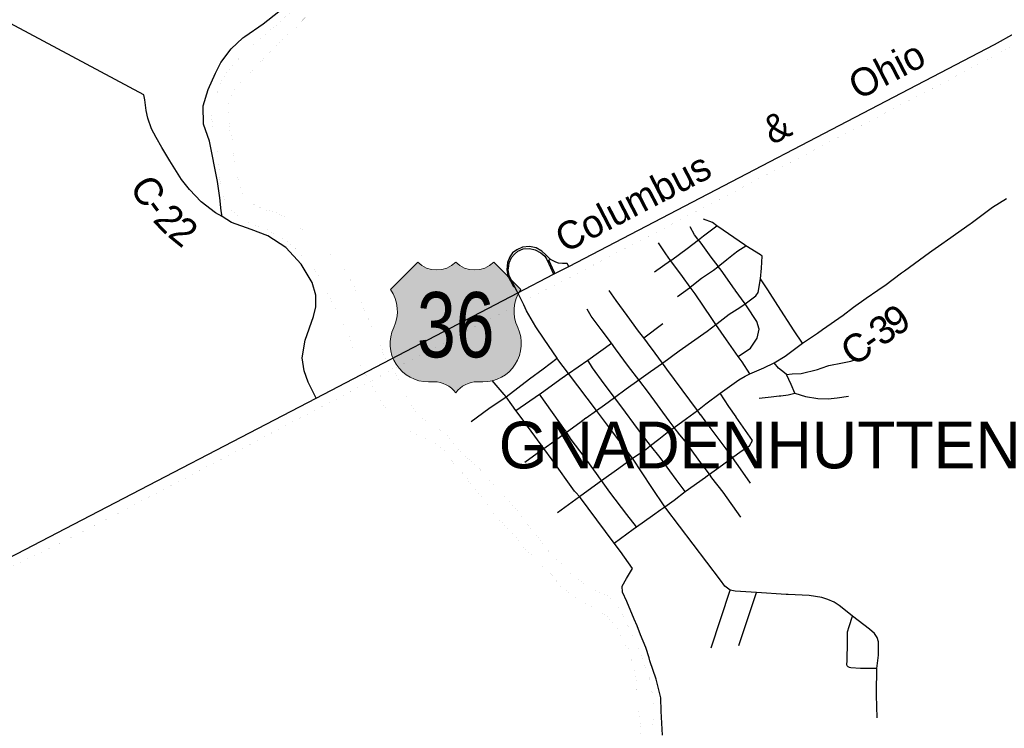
# Model space of a CAD drawing. Header units: feet. Extents: x 2045852 to 2423567, y 671180 to 1091522.
# Tile 20 of 101: x 2258693 to 2269205, y 857942 to 865502. Entities that reach past the tile are written whole.
import ezdxf
from ezdxf.enums import TextEntityAlignment as Align

# ---------------------------------------------------------------- set-up
doc = ezdxf.new("R2010")
doc.units = ezdxf.units.FT
doc.header["$MEASUREMENT"] = 0
doc.linetypes.add('rr2', pattern=[0])
doc.linetypes.add('stream', pattern=[1.4000000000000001, 0.7, -0.1, 0.1, -0.1, 0.1, -0.1, 0.1, -0.1])
for name, color, linetype in [('GM_X_City_Street', 7, 'Continuous'), ('GM_X_Corporation_Text', 7, 'Continuous'), ('GM_X_County_Road', 3, 'Continuous'), ('GM_X_County_Road_Text', 3, 'Continuous'), ('GM_X_Interchange_Ramps', 1, 'Continuous'), ('GM_X_Major_River', 5, 'stream'), ('GM_X_Rail_Line', 7, 'rr2'), ('GM_X_Rail_Line_Text', 7, 'Continuous'), ('GM_X_State_Route', 1, 'Continuous'), ('GM_X_US_Location', 7, 'Continuous'), ('GM_X_US_Route', 1, 'Continuous'), ('GM_X_US_Shield', 7, 'Continuous')]:
    doc.layers.add(name, color=color, linetype=linetype)
doc.styles.add('Style-font30', font='font30.shx')

# ---------------------------------------------------------------- blocks, each defined once
blk = doc.blocks.new('M1-H4_2')
at = {"layer": 'GM_X_US_Shield', "linetype": 'Continuous', "lineweight": 13}
h = blk.add_hatch(color=7, dxfattribs=at)
edge = h.paths.add_edge_path()
edge.add_line((-406.0554996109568, 672.0779640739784), (-696.0951421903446, 382.0383214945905))
edge.add_arc((-1028.712557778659, 149.1290610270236), 406.055499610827, -25.452876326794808, 35.00092915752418, ccw=False)
edge.add_arc((-294.562926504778, -198.0661581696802), 406.0554996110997, 154.8319194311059, 270.6382636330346)
edge.add_line((-290.0396422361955, -604.0964632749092), (-232.0317137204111, -604.0964632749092))
edge.add_arc((-232.0317140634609, -894.136105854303), 290.0396425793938, 36.86989764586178, 89.99999993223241, ccw=False)
edge.add_arc((232.0317140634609, -894.136105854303), 290.0396425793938, 90.00000006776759, 143.1301023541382, ccw=False)
edge.add_line((232.0317137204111, -604.0964632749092), (290.0396422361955, -604.0964632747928))
edge.add_arc((294.5629265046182, -198.0661581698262), 406.0554996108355, 269.3617363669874, 385.1680805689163)
edge.add_arc((1028.712557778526, 149.1290610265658), 406.0554996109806, 144.9990708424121, 205.4528763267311, ccw=False)
edge.add_line((696.0951421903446, 382.0383214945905), (406.0554996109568, 672.0779640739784))
edge.add_arc((203.027749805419, 879.2076989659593), 290.03964257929, 225.5729959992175, 314.42700400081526, ccw=False)
edge.add_arc((-203.027749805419, 879.2076989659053), 290.0396425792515, 225.5729959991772, 314.42700400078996, ccw=False)
at = {"layer": 'GM_X_US_Shield', "color": 7, "linetype": 'Continuous', "lineweight": 13, "flags": 128}
blk.add_lwpolyline([(-406.0554996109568, 672.0779640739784), (-696.0951421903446, 382.0383214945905, -0.27007258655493), (-662.0691872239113, -25.38084583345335, 0.5532049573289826), (-290.0396422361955, -604.0964632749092), (-232.0317137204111, -604.0964632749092, -0.2360679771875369), (0, -720.1123203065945, -0.2360679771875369), (232.0317137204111, -604.0964632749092), (290.0396422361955, -604.0964632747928, 0.5532049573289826), (662.0691872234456, -25.38084583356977, -0.27007258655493), (696.0951421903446, 382.0383214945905), (406.0554996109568, 672.0779640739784, -0.4083673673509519), (0, 672.077964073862, -0.408367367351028)], format="xyb", close=True, dxfattribs=at)
at = {"layer": 'GM_X_US_Shield', "color": 7, "linetype": 'Continuous', "lineweight": 13, "style": 'Style-font30', "width": 0.8}
blk.add_attdef('M1-H4_2_15316', text='', height=696.0951421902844, dxfattribs=at).set_placement((0.5652374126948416, -343.0607849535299), align=Align.CENTER)

msp = doc.modelspace()

# ---------------------------------------------------------------- linework, layer by layer
at = {"layer": 'GM_X_City_Street', "flags": 128}
for points in [[(2268850.632120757, 863331.1648564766), (2268879.622231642, 863351.6632932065), (2269078.411834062, 863502.1229922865), (2269228.871533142, 863596.1028043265)], [(2265470.979048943, 862811.9243726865), (2265642.108795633, 862932.9546167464), (2265654.338682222, 862941.6041133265), (2265819.738351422, 863061.1238742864), (2265940.418803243, 863153.1072690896), (2265995.058000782, 863194.7536070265), (2266136.517717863, 863304.1233882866)], [(2265933.659524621, 863161.6199852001), (2265933.188124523, 863162.2136721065), (2265896.798197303, 863208.0535804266), (2265850.138290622, 863291.9034127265)], [(2266146.689883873, 863297.0383240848), (2266146.567697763, 863297.1234022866), (2266136.517758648, 863304.1234198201), (2266088.177814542, 863337.7933209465), (2265991.778007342, 863373.1532502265)], [(2266603.266784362, 862738.2345200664), (2266614.486761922, 862850.5942953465), (2266619.576751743, 862978.9340386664), (2266603.436784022, 862994.8540068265), (2266445.016508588, 863090.933436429), (2266430.407130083, 863099.7937969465), (2266204.947581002, 863256.4734835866), (2266146.689883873, 863297.0383240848)], [(2268430.679553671, 863035.5754569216), (2268501.282988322, 863086.8838227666), (2268634.652721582, 863178.4836395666), (2268682.886366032, 863212.580844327)], [(2265655.955379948, 862914.340901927), (2265642.108795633, 862932.9546167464), (2265589.798811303, 863003.2739899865), (2265514.838961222, 863120.9937545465)], [(2266149.860510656, 862871.0787921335), (2266074.797841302, 862968.8140589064), (2265969.578051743, 863116.3837637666), (2265940.418803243, 863153.1072690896), (2265933.659524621, 863161.6199852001)], [(2266313.295977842, 862999.5208429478), (2266314.587361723, 863000.5439954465), (2266360.757269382, 863037.1239222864), (2266445.016508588, 863090.933436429)], [(2266145.969007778, 862866.0552017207), (2266147.577695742, 862867.3442618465), (2266150.766128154, 862869.8997407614), (2266243.237504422, 862944.0141085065), (2266313.295977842, 862999.5208429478)], [(2265893.981016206, 862592.0742511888), (2265893.628203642, 862592.5548114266), (2265852.887993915, 862648.0675558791), (2265767.788455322, 862764.0244684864), (2265656.168678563, 862914.0541684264), (2265655.955379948, 862914.340901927)], [(2265845.659948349, 862642.7063922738), (2265846.368298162, 862643.2147101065), (2265852.887993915, 862648.0675558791), (2265972.248046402, 862743.5045095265), (2266101.827787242, 862830.6843351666), (2266145.969007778, 862866.0552017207)], [(2266330.773217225, 862618.786018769), (2266325.637339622, 862625.8647448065), (2266181.967626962, 862829.2843379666), (2266150.766128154, 862869.8997407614), (2266150.447690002, 862870.3142559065), (2266149.860510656, 862871.0787921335)], [(2267891.941398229, 862641.3072007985), (2267930.344130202, 862667.3846617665), (2268108.683773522, 862801.0843943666), (2268140.07160141, 862823.946120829)], [(2266139.549844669, 862260.7447477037), (2266267.457455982, 862358.7952789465), (2266383.117224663, 862431.8451328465), (2266437.463860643, 862471.5800401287), (2266496.706997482, 862514.8949667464), (2266552.496885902, 862555.4148857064), (2266576.276838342, 862591.6848131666), (2266603.266784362, 862738.2345200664)], [(2267051.525887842, 862051.1258942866), (2266959.816071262, 862181.6056333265), (2266787.596415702, 862452.9450906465), (2266680.236630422, 862620.5347554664), (2266603.266784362, 862738.2345200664)], [(2264073.660574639, 862459.420521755), (2264011.511967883, 862588.0748203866), (2264004.139523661, 862601.9158865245)], [(2265394.397418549, 862055.6545222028), (2265394.019202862, 862056.1558842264), (2265355.48722201, 862107.2342235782), (2265301.239388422, 862179.1456382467), (2265177.849635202, 862346.6253032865), (2265062.529865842, 862506.1549842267), (2264985.660019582, 862611.8447728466)], [(2265715.238560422, 862549.1148983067), (2265845.659948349, 862642.7063922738)], [(2266119.091057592, 862260.6739229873), (2266118.807753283, 862261.0854743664), (2266081.477827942, 862315.2953659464), (2265905.338180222, 862576.6048433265), (2265893.981016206, 862592.0742511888)], [(2266451.919692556, 862450.959438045), (2266447.027096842, 862458.3850797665), (2266437.463860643, 862471.5800401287), (2266331.717327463, 862617.4847615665), (2266330.773217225, 862618.786018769)], [(2264438.452872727, 861878.2937613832), (2264429.721131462, 861889.8562168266), (2264293.151404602, 862092.2458120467), (2264202.321586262, 862223.6355492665), (2264104.511781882, 862395.5552054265), (2264073.660574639, 862459.420521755)], [(2266364.784053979, 861908.1039977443), (2266496.396998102, 861997.6660012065), (2266567.746855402, 862104.4557876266), (2266587.106816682, 862198.8255988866), (2266562.466865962, 862282.8354308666), (2266452.667085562, 862449.8250968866), (2266451.919692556, 862450.959438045)], [(2265742.444673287, 861073.7172130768), (2265741.948507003, 861074.3578478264), (2265681.510129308, 861152.3839191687), (2265626.588737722, 861223.2875499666), (2265408.089174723, 861524.3769477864), (2265304.394420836, 861659.3886494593), (2265193.759603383, 861803.4363896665), (2265054.199882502, 861990.8460148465), (2265010.513410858, 862049.9912195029), (2264902.500185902, 862196.2256040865), (2264793.320404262, 862337.7553210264), (2264752.720485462, 862413.6351692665)], [(2264740.851090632, 861254.5771384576), (2264850.285447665, 861332.9505527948), (2264936.280118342, 861394.5372074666), (2265043.850244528, 861472.7763721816), (2265167.439656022, 861562.6668712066), (2265304.394420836, 861659.3886494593), (2265428.529133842, 861747.0565024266), (2265555.293663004, 861839.1020578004), (2265735.408520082, 861969.8860567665), (2266032.377926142, 862178.6056393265), (2266126.125111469, 862250.4556718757), (2266139.237712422, 862260.5054755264), (2266139.549844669, 862260.7447477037)], [(2265355.48722201, 862107.2342235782), (2265557.808875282, 862260.4554756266)], [(2266487.917015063, 861724.2565480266), (2266405.317180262, 861850.6262952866), (2266364.784053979, 861908.1039977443), (2266239.377512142, 862085.9358246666), (2266126.125111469, 862250.4556718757), (2266119.091057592, 862260.6739229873)], [(2266538.49431165, 861745.4179091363), (2266638.706713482, 861787.3464218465), (2266747.586495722, 861841.5463134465), (2266866.056258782, 861913.0161705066), (2267051.525887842, 862051.1258942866), (2267210.075570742, 862159.0456784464), (2267263.473282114, 862196.0950783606)], [(2264501.09411482, 861691.3286676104), (2264524.750941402, 861708.3065799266), (2264552.370108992, 861727.4460749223), (2264758.610473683, 861870.3662558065), (2265010.513410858, 862049.9912195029)], [(2265584.091620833, 861799.722744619), (2265583.788823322, 861800.1363962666), (2265555.293663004, 861839.1020578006), (2265477.189036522, 861945.9061047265), (2265394.397418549, 862055.6545222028)], [(2263513.362964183, 861215.4975655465), (2263702.662585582, 861355.2572860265), (2263885.275953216, 861478.3968453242), (2264137.071716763, 861671.2666540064), (2264282.531425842, 861778.6064393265), (2264429.721131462, 861889.8562168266)], [(2265011.786459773, 861119.0930643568), (2264850.285447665, 861332.9505527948), (2264552.370108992, 861727.4460749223), (2264438.452872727, 861878.2937613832)], [(2265299.550276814, 861127.4968077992), (2265112.649765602, 861381.8272328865), (2265043.850244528, 861472.7763721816), (2264934.700121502, 861617.0667624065), (2264807.270376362, 861788.5364194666), (2264758.610473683, 861870.3662558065)], [(2266968.576053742, 861518.0969603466), (2266929.856131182, 861610.0267764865), (2266878.232710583, 861716.4171970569), (2266858.856273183, 861733.7765289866), (2266794.386402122, 861785.4064257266), (2266747.586495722, 861841.5463134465)], [(2267251.579837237, 861784.5821179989), (2267333.055324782, 861811.5663734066), (2267479.055032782, 861842.7663110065), (2267567.094856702, 861857.4762815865), (2267621.054748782, 861875.9362446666)], [(2265518.419387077, 861028.0587157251), (2265622.828745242, 861110.7377750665), (2265681.510129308, 861152.3839191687), (2265813.458363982, 861246.0275044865), (2265929.142912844, 861334.373875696), (2266018.267954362, 861402.4371916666), (2266170.167650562, 861515.8569648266), (2266371.397248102, 861658.2366800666), (2266438.557113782, 861700.7165951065), (2266487.917015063, 861724.2565480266), (2266538.49431165, 861745.4179091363)], [(2265963.277748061, 861287.6954446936), (2265929.142912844, 861334.3738756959), (2265849.358292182, 861443.4771095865), (2265602.608785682, 861774.4264476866), (2265584.091620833, 861799.722744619)], [(2266878.232710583, 861716.4171970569), (2266939.066112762, 861722.3665518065), (2267037.185916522, 861727.1165423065), (2267209.155572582, 861770.5264554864), (2267250.445490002, 861784.2064281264), (2267251.579837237, 861784.5821179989)], [(2263872.047099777, 861494.6855706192), (2263866.092258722, 861501.7169931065), (2263738.592513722, 861652.2466920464)], [(2264248.026261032, 861509.675326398), (2264499.460991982, 861690.1566162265), (2264501.09411482, 861691.3286676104)], [(2264669.510651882, 860416.0191645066), (2264630.120730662, 860457.3690818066), (2264616.390758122, 860471.9390526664), (2264377.621235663, 860806.9583826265), (2264287.973252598, 860927.9824371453), (2264191.531607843, 861058.1778801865), (2264035.761919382, 861273.5474494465), (2263990.676847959, 861334.1438117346), (2263946.762097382, 861393.1672102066), (2263885.275953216, 861478.3968453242), (2263882.022226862, 861482.9070307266), (2263872.047099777, 861494.6855706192)], [(2263990.676847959, 861334.1438117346), (2264242.411506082, 861505.6469852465), (2264246.621497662, 861508.6669792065), (2264248.026261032, 861509.675326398)], [(2264521.387185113, 861117.2470041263), (2264242.411506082, 861505.6469852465)], [(2266341.970523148, 861263.3961761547), (2266264.497461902, 861374.4272476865), (2266170.167650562, 861515.8569648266)], [(2266588.356814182, 861465.0870663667), (2266716.466557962, 861478.0970403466), (2266801.939326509, 861488.8072406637)], [(2266801.939326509, 861488.8072406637), (2266802.416386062, 861488.8670188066), (2266818.536353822, 861490.8970147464), (2266896.586197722, 861499.5069975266), (2266968.576053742, 861518.0969603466), (2267081.015828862, 861480.8670348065), (2267213.375564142, 861459.8270768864), (2267323.565343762, 861458.6670792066), (2267421.645147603, 861469.4370576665), (2267541.704907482, 861486.3970237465)], [(2266494.697001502, 860558.2188801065), (2266387.427216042, 860711.7785729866), (2266301.847775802, 860832.0871278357), (2266235.657519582, 860925.1381462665), (2266011.187968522, 861222.1675522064), (2265963.598063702, 861287.2574220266), (2265963.277748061, 861287.6954446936)], [(2264479.397960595, 861064.7801799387), (2264479.861031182, 861065.1178663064), (2264531.681187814, 861102.9109904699), (2264673.220644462, 861206.1375842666), (2264738.980512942, 861253.2374900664), (2264740.851090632, 861254.5771384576)], [(2266517.476955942, 861013.4779695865), (2266442.597105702, 861119.1577582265), (2266342.067306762, 861263.2574700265), (2266341.970523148, 861263.3961761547)], [(2264893.78328321, 860599.9668603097), (2264893.730203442, 860600.0387964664), (2264849.400292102, 860660.1286762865), (2264717.890555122, 860843.5883093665), (2264582.390826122, 861023.0079505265), (2264531.681187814, 861102.9109904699), (2264522.420946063, 861115.8077649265), (2264521.387185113, 861117.2470041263)], [(2265234.749521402, 860823.8483488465), (2265011.786459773, 861119.0930643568)], [(2265633.348592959, 860688.3561626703), (2265632.948725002, 860688.8986187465), (2265529.248932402, 860829.6083373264), (2265429.458599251, 860957.6129780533), (2265341.229308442, 861070.7878549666), (2265300.409390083, 861126.3277438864), (2265299.550276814, 861127.4968077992)], [(2266393.127204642, 860194.5896073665), (2266204.947581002, 860459.7990769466), (2266083.637823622, 860615.2587660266), (2266056.127918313, 860652.0277879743), (2265964.318062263, 860774.7384470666), (2265796.418398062, 861004.0279884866), (2265742.444673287, 861073.7172130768)], [(2264216.187700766, 860877.4404594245), (2264216.861557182, 860877.9282406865), (2264287.973252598, 860927.9824371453), (2264398.241194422, 861005.5979853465), (2264479.397960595, 861064.7801799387)], [(2265234.749521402, 860823.8483488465), (2265377.689235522, 860916.6181633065), (2265429.458599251, 860957.6129780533), (2265518.419387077, 861028.0587157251)], [(2266036.899729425, 860638.1804755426), (2266056.127918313, 860652.0277879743), (2266158.967672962, 860726.0885443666), (2266262.577465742, 860803.0583904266), (2266301.847775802, 860832.0871278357), (2266394.097202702, 860900.2781959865), (2266483.817023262, 860957.0880823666), (2266517.476955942, 861013.4779695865)], [(2264085.331820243, 860782.7184311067), (2264216.187700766, 860877.4404594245)], [(2264721.889176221, 860453.6090898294), (2264904.877083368, 860584.9320289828), (2265089.179812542, 860717.1985621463), (2265234.749521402, 860823.8483488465)], [(2265442.980062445, 860512.1764225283), (2265234.749521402, 860823.8483488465)], [(2265798.668393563, 860467.5690614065), (2265701.178588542, 860596.3388038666), (2265633.348592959, 860688.3561626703)], [(2265279.739740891, 860092.5294243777), (2265175.029640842, 860223.5095495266), (2264995.040000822, 860462.7390710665), (2264904.877083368, 860584.9320289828), (2264893.78328321, 860599.9668603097)], [(2265539.766975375, 860276.3501537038), (2265580.828829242, 860305.8493848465), (2265680.708629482, 860377.6692412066), (2265798.668393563, 860467.5690614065), (2266015.487959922, 860622.7587510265), (2266036.577917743, 860637.9487206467), (2266036.899729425, 860638.1804755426)], [(2265322.634837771, 858940.7093567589), (2265284.619421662, 859033.6819291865), (2265254.349482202, 859107.7117811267), (2265173.789643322, 859293.9514086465), (2265129.959730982, 859394.1112083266), (2265126.889737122, 859456.9810825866), (2265171.389648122, 859538.5209195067), (2265233.899523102, 859647.9207007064), (2265108.259774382, 859827.0703424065), (2265041.539907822, 859916.0501644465), (2264669.510651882, 860416.0191645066), (2264721.889176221, 860453.6090898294)], [(2265592.636652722, 860290.2077301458), (2265580.828829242, 860305.8493848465), (2265442.980062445, 860512.1764225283)], [(2264433.731123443, 860244.0195085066), (2264669.510651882, 860416.0191645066)], [(2265041.539907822, 859916.0501644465), (2265244.239502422, 860067.6498612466), (2265279.739740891, 860092.5294243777), (2265449.539091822, 860211.5295734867), (2265539.766975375, 860276.3501537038)], [(2265882.996931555, 859905.5716261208), (2265592.636652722, 860290.2077301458)], [(2266173.357210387, 859520.935522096), (2265882.996931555, 859905.5716261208)], [(2266875.422273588, 859370.818565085), (2266557.636875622, 859389.8812167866), (2266332.757325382, 859403.6511892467), (2266276.537437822, 859416.2811639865), (2266220.307550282, 859458.7410790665), (2266173.357210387, 859520.935522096)], [(2266076.687837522, 858799.1623982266), (2266276.537437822, 859416.2811639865)], [(2266370.327250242, 858824.7023471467), (2266557.636875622, 859389.8812167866)], [(2267442.868288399, 859251.570409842), (2267390.015210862, 859286.0514244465), (2267322.755345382, 859315.3013659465), (2267256.955476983, 859335.7813249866), (2267122.425746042, 859357.7212811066), (2266898.716193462, 859369.4212577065), (2266875.422273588, 859370.818565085)], [(2267861.444268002, 858855.1518178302), (2267861.444268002, 858865.2922659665), (2267848.284294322, 858910.6321752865), (2267817.574355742, 858953.0520904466), (2267766.404458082, 858998.3919997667), (2267584.034822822, 859138.4417196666), (2267457.275076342, 859242.1715122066), (2267442.868288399, 859251.570409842)], [(2267845.354300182, 858579.3528378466), (2267669.894651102, 858578.6228393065), (2267567.544855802, 858585.9328246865), (2267551.804887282, 858590.8428148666), (2267538.294914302, 858599.0927983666), (2267528.154934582, 858609.7627770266), (2267523.674943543, 858621.0327544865), (2267526.604937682, 858661.9926725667), (2267529.524931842, 858865.2922659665), (2267530.984928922, 858970.6020553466), (2267547.074896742, 859027.6419412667), (2267584.034822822, 859138.4417196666)], [(2265411.977042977, 858693.0765081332), (2265379.199232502, 858802.3723918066), (2265322.634837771, 858940.7093567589)], [(2267839.421999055, 858320.6406223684), (2267845.354300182, 858579.3528378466), (2267861.444268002, 858723.4225497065), (2267861.444268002, 858855.1518178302)], [(2267847.224296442, 858053.0538904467), (2267838.854313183, 858295.8834047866), (2267839.421999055, 858320.6406223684)]]:
    msp.add_lwpolyline(points, dxfattribs=at)
at = {"layer": 'GM_X_County_Road', "flags": 128}
for points in [[(2260855.954528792, 863401.1752504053), (2260782.968424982, 863441.1931141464), (2260631.318728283, 863559.2628780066), (2260505.518979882, 863689.7126171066), (2260420.019150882, 863798.6923991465), (2260295.289400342, 863997.2820019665), (2260209.329572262, 864140.3117159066), (2260149.879691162, 864245.6615052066), (2260100.639789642, 864337.1113223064), (2260061.089868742, 864450.7510950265), (2260041.939907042, 864534.6209272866), (2260028.399934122, 864648.6306992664), (2260018.300449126, 864700.5547575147), (2257006.885977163, 866310.4473756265)], [(2268682.886366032, 863212.580844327), (2268840.942309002, 863324.3133479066), (2268850.632120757, 863331.1648564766)], [(2263914.326623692, 862874.3170093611), (2263918.502153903, 862908.3841797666), (2263943.912103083, 862964.2040681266), (2263974.912041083, 863002.0239924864), (2264012.111966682, 863032.4139317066), (2264067.291856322, 863057.2238820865), (2264136.101718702, 863061.5638734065), (2264197.481595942, 863047.9139007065), (2264256.991476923, 863016.2939639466), (2264299.771391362, 862977.8440408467), (2264322.631345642, 862944.6641072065), (2264361.631267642, 862859.0442784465), (2264392.261206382, 862786.4044237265)], [(2268140.07160141, 862823.946120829), (2268407.243176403, 863018.5439594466), (2268430.679553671, 863035.5754569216)], [(2264004.139523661, 862601.9158865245), (2263979.292032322, 862648.5646994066), (2263917.802155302, 862772.6944511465), (2263909.432172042, 862834.3843277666), (2263914.326623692, 862874.3170093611)], [(2267263.473282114, 862196.0950783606), (2267483.395024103, 862348.6852991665), (2267593.334804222, 862433.5651294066), (2267729.364532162, 862530.9049347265), (2267856.064278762, 862616.9447626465), (2267891.941398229, 862641.3072007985)], [(2265555.708879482, 857867.0942623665), (2265542.278906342, 858125.3737458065), (2265538.418914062, 858265.5734654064), (2265489.749011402, 858465.2730660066), (2265421.089148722, 858662.6926711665), (2265411.977042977, 858693.0765081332)]]:
    msp.add_lwpolyline(points, dxfattribs=at)
at = {"layer": 'GM_X_Interchange_Ramps', "flags": 128}
for points in [[(2264554.230882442, 862870.7742549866), (2264539.080912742, 862899.8141969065), (2264516.480957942, 862899.5641974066), (2264488.721013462, 862899.9941965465), (2264446.971096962, 862906.0241844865), (2264417.481155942, 862916.7841629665), (2264382.851225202, 862933.8041289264), (2264357.761275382, 862948.7340990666), (2264311.541367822, 862992.7040111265), (2264267.961454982, 863033.4639296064), (2264206.341578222, 863066.7638630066), (2264134.791721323, 863081.6738331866), (2264059.401872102, 863075.7138451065), (2263999.281992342, 863048.3738997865), (2263956.042078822, 863014.0739683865), (2263926.232138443, 862973.3240498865), (2263901.482187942, 862912.3341718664), (2263894.032202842, 862833.3043299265), (2263904.962180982, 862768.6944591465), (2263965.222060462, 862655.7046851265), (2263979.292032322, 862648.5646994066)], [(2264407.611175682, 862794.3944077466), (2264402.591185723, 862805.4743855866), (2264343.751303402, 862935.3541258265), (2264357.761275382, 862948.7340990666)]]:
    msp.add_lwpolyline(points, dxfattribs=at)
at = {"layer": 'GM_X_Major_River', "ltscale": 0.333, "const_width": 0.18, "flags": 128}
for points in [[(2262784.909999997, 866130.45), (2262727.189999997, 866117.71), (2262655.489999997, 866104.8099999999), (2262581.899999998, 866083.86), (2262508.229999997, 866068.9299999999), (2262456.419999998, 866062.28), (2262390.709999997, 866049.45), (2262329.089999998, 866028.65), (2262261.569999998, 865999.78), (2262205.849999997, 865987.07), (2262152.229999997, 865964.37), (2262072.789999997, 865931.35), (2262005.249999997, 865904.47), (2261953.609999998, 865883.7999999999), (2261880.289999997, 865838.84), (2261815.109999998, 865781.97), (2261755.809999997, 865733.1799999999), (2261692.569999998, 865680.34), (2261633.399999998, 865621.5399999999), (2261580.109999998, 865570.82), (2261510.889999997, 865517.9), (2261445.749999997, 865457.03), (2261378.589999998, 865398.12), (2261315.369999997, 865343.27), (2261246.129999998, 865292.35), (2261184.909999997, 865237.53), (2261125.729999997, 865178.73), (2261062.609999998, 865115.87), (2261001.489999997, 865053.0399999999), (2260954.189999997, 865002.39), (2260908.879999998, 864951.78), (2260867.739999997, 864887.19), (2260830.619999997, 864820.6699999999), (2260809.449999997, 864754.34), (2260792.269999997, 864688.07), (2260772.909999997, 864637.78), (2260749.659999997, 864579.4299999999), (2260738.489999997, 864511.23), (2260743.219999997, 864449.24), (2260752.029999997, 864379.2999999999), (2260764.889999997, 864305.4), (2260783.629999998, 864239.58), (2260808.379999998, 864171.84), (2260809.129999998, 864109.7999999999), (2260805.919999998, 864043.7), (2260814.509999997, 863991.77), (2260823.309999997, 863923.82), (2260820.079999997, 863859.73), (2260828.699999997, 863805.7999999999), (2260841.579999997, 863729.89), (2260850.279999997, 863669.95), (2260871.059999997, 863600.1599999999), (2260897.859999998, 863528.44), (2260948.429999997, 863471.03), (2261014.979999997, 863413.83), (2261079.309999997, 863374.62), (2261129.599999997, 863341.24), (2261197.799999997, 863312.08), (2261264.019999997, 863282.89), (2261332.069999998, 863265.75), (2261392.389999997, 863228.47), (2261460.709999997, 863189.32), (2261524.969999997, 863156.1), (2261593.469999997, 863102.9199999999), (2261656.039999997, 863043.6699999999), (2261708.709999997, 862978.28), (2261775.219999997, 862923.07), (2261825.919999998, 862855.65), (2261868.539999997, 862796.14), (2261901.299999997, 862726.49), (2261933.989999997, 862662.86), (2261966.649999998, 862601.22), (2262009.389999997, 862531.69), (2262040.149999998, 862462.03), (2262070.859999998, 862396.36), (2262111.629999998, 862324.8099999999), (2262150.449999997, 862249.24), (2262179.109999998, 862189.5499999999), (2262209.819999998, 862123.87), (2262234.569999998, 862056.13), (2262255.309999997, 861990.34), (2262278.089999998, 861920.57), (2262304.839999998, 861852.84), (2262347.549999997, 861785.33), (2262380.219999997, 861723.6799999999), (2262422.879999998, 861660.1599999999), (2262461.649999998, 861588.59), (2262498.399999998, 861519), (2262531.089999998, 861455.35), (2262575.819999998, 861385.86), (2262624.479999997, 861322.4099999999), (2262677.119999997, 861259.01), (2262737.689999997, 861199.73), (2262806.199999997, 861144.53), (2262870.459999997, 861111.32), (2262936.789999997, 861072.11), (2263004.989999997, 861042.94), (2263075.279999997, 861005.7899999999), (2263137.449999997, 860980.5399999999), (2263201.949999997, 860927.2999999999), (2263222.159999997, 860905.5399999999)], [(2263252.019999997, 861080.0499999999), (2263231.949999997, 861089.82), (2263163.609999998, 861131), (2263095.289999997, 861170.1699999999), (2263026.779999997, 861225.37), (2262964.269999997, 861278.63), (2262899.679999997, 861339.87), (2262860.939999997, 861409.45), (2262830.319999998, 861467.12), (2262807.719999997, 861520.88), (2262772.969999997, 861590.5), (2262750.409999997, 861642.26), (2262721.819999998, 861695.94), (2262677.029999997, 861771.45), (2262624.349999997, 861836.85), (2262581.529999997, 861914.37), (2262562.779999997, 861980.19), (2262531.969999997, 862053.87), (2262505.219999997, 862121.59), (2262474.549999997, 862183.26), (2262437.849999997, 862248.85), (2262417.209999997, 862306.64), (2262382.469999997, 862374.26), (2262359.809999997, 862434.03), (2262339.139999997, 862493.82), (2262310.569999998, 862547.5), (2262279.799999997, 862617.1799999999), (2262255.209999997, 862670.9099999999), (2262222.519999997, 862734.5599999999), (2262179.859999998, 862798.08), (2262139.189999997, 862861.61), (2262096.519999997, 862925.13), (2262027.989999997, 862982.32), (2261971.349999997, 863045.65), (2261914.779999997, 863102.98), (2261846.329999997, 863154.1599999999), (2261784.039999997, 863189.4099999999), (2261717.379999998, 863256.62), (2261650.959999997, 863303.82), (2261582.439999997, 863359), (2261532.169999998, 863390.39), (2261471.899999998, 863423.6599999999), (2261405.699999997, 863452.83), (2261337.659999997, 863467.98), (2261287.549999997, 863485.37), (2261223.319999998, 863516.57), (2261155.039999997, 863551.74), (2261096.459999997, 863611.0399999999), (2261055.789999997, 863674.57), (2261036.999999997, 863744.39), (2261022.169999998, 863816.26), (2261017.399999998, 863882.26), (2261006.709999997, 863942.1699999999), (2260981.999999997, 864005.9099999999), (2260971.139999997, 864079.83), (2260966.409999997, 864141.83), (2260965.609999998, 864209.88), (2260953.009999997, 864261.76), (2260936.309999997, 864323.6), (2260929.489999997, 864393.5599999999), (2260926.689999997, 864461.59), (2260915.909999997, 864529.51), (2260921.109999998, 864595.64), (2260940.249999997, 864663.9299999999), (2260977.339999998, 864734.47), (2261022.399999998, 864805.1), (2261085.609999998, 864859.95), (2261138.699999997, 864926.6799999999), (2261211.799999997, 864989.6599999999), (2261266.939999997, 865052.4199999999), (2261323.979999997, 865123.2), (2261393.179999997, 865178.13), (2261452.289999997, 865242.9299999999), (2261513.339999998, 865311.76), (2261576.509999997, 865370.61), (2261641.789999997, 865419.48), (2261698.899999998, 865484.25), (2261756.099999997, 865541.02), (2261817.319999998, 865595.84), (2261886.519999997, 865650.76), (2261961.869999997, 865691.75), (2262031.359999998, 865722.65), (2262104.829999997, 865753.6), (2262174.299999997, 865786.51), (2262236.019999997, 865799.2999999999), (2262307.809999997, 865804.19), (2262385.329999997, 865831.2), (2262453.199999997, 865830.0499999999), (2262518.799999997, 865850.89), (2262584.399999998, 865873.73), (2262648.079999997, 865888.5399999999), (2262715.669999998, 865911.4), (2262767.319999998, 865932.07), (2262832.999999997, 865946.89), (2262900.719999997, 865957.75), (2262952.469999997, 865970.4099999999), (2263004.249999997, 865979.0499999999), (2263077.729999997, 866010), (2263131.459999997, 866022.6799999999), (2263197.009999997, 866049.52), (2263264.419999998, 866086.38)], [(2263596.079999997, 855285.38), (2263611.839999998, 855303.6), (2263681.509999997, 855318.49), (2263745.079999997, 855343.3099999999), (2263804.189999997, 855408.11), (2263863.359999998, 855466.9), (2263924.559999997, 855523.73), (2263989.779999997, 855578.59), (2264053.019999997, 855631.4299999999), (2264114.249999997, 855684.25), (2264179.539999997, 855733.11), (2264246.929999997, 855771.99), (2264314.399999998, 855804.87), (2264383.839999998, 855839.77), (2264449.319999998, 855872.62), (2264514.619999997, 855919.48), (2264575.719999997, 855984.2999999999), (2264610.879999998, 856048.7899999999), (2264634.029999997, 856117.14), (2264659.159999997, 856185.52), (2264680.329999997, 856251.84), (2264691.539999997, 856316.03), (2264702.719999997, 856384.22), (2264735.909999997, 856446.7), (2264765.059999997, 856513.12), (2264796.179999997, 856581.5599999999), (2264843.309999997, 856646.21), (2264882.509999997, 856706.75), (2264923.629999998, 856773.33), (2264966.769999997, 856837.9199999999), (2265027.899999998, 856900.74), (2265087.049999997, 856961.53), (2265138.139999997, 857030.23), (2265177.209999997, 857100.77), (2265216.439999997, 857159.3099999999), (2265257.629999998, 857219.87), (2265288.959999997, 857270.2999999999), (2265322.079999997, 857338.78), (2265351.259999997, 857403.2), (2265370.619999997, 857453.48), (2265395.679999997, 857527.85), (2265420.769999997, 857600.23), (2265437.969999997, 857664.5), (2265459.039999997, 857738.82), (2265450.199999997, 857810.76), (2265449.399999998, 857878.8099999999), (2265450.629999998, 857942.88), (2265453.839999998, 858008.97), (2265460.999999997, 858079.12), (2265462.189999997, 858147.19), (2265459.309999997, 858221.21), (2265452.589999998, 858283.1799999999), (2265439.839999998, 858349.07), (2265431.069999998, 858415.02), (2265414.279999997, 858484.87), (2265389.469999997, 858556.61), (2265366.809999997, 858616.37), (2265344.129999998, 858678.14), (2265319.379999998, 858745.89), (2265290.679999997, 858809.58), (2265261.909999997, 858879.28), (2265233.239999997, 858940.97), (2265196.439999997, 859014.57), (2265159.689999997, 859084.1699999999), (2265128.899999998, 859155.84), (2265106.339999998, 859207.6), (2265043.629999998, 859278.88), (2264994.979999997, 859342.33), (2264928.669999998, 859379.53), (2264868.549999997, 859400.7999999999), (2264802.319999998, 859432), (2264733.999999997, 859471.1799999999), (2264665.559999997, 859520.36), (2264599.019999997, 859577.58), (2264530.439999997, 859638.78), (2264475.799999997, 859702.15), (2264411.239999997, 859761.4), (2264354.679999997, 859818.74), (2264290.009999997, 859885.99), (2264249.349999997, 859949.5399999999), (2264202.669999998, 860015.01), (2264144.059999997, 860076.34), (2264099.379999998, 860141.83), (2264052.739999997, 860203.2999999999), (2264004.049999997, 860270.75), (2263949.429999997, 860332.12), (2263890.799999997, 860395.44), (2263824.099999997, 860466.6699999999), (2263761.499999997, 860527.95), (2263698.809999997, 860597.23), (2263636.219999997, 860658.49), (2263595.569999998, 860720.0399999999), (2263528.989999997, 860781.26), (2263462.479999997, 860836.48), (2263401.989999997, 860887.77), (2263347.349999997, 860951.14), (2263304.709999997, 861012.6599999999), (2263252.019999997, 861080.0499999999)], [(2263222.159999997, 860905.5399999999), (2263272.779999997, 860844.12), (2263315.449999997, 860780.59), (2263362.099999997, 860717.13), (2263422.589999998, 860665.83), (2263471.239999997, 860602.39), (2263517.919999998, 860536.9199999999), (2263570.509999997, 860477.53), (2263631.179999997, 860410.22), (2263677.929999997, 860338.75), (2263726.609999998, 860273.2999999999), (2263773.309999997, 860205.82), (2263829.819999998, 860152.48), (2263880.489999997, 860087.0599999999), (2263949.019999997, 860029.86), (2264005.639999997, 859968.52), (2264034.189999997, 859916.83), (2264074.739999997, 859863.2899999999), (2264135.179999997, 859816), (2264191.549999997, 859774.6699999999), (2264230.219999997, 859711.1), (2264298.799999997, 859649.9), (2264367.359999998, 859590.71), (2264407.909999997, 859537.1699999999), (2264448.519999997, 859477.63), (2264509.039999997, 859424.34), (2264575.569999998, 859367.12), (2264637.959999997, 859323.86), (2264700.149999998, 859296.61), (2264766.429999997, 859261.4099999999), (2264818.709999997, 859228.03), (2264887.049999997, 859186.85), (2264953.379999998, 859147.65), (2265010.009999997, 859084.2999999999), (2265060.589999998, 859026.89), (2265097.289999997, 858961.2899999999), (2265113.889999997, 858907.45), (2265142.539999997, 858847.77), (2265189.119999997, 858790.2999999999), (2265211.809999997, 858728.53), (2265224.559999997, 858662.64), (2265241.249999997, 858602.7999999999), (2265262.029999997, 858533), (2265272.809999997, 858465.08), (2265279.539999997, 858403.11), (2265278.129999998, 858353.0599999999), (2265284.949999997, 858283.09), (2265293.709999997, 858217.14), (2265298.559999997, 858145.14), (2265301.149999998, 858095.13), (2265315.869999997, 858031.27), (2265324.709999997, 857959.32), (2265325.489999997, 857893.27), (2265318.319999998, 857825.13), (2265305.179999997, 857754.9099999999), (2265286.029999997, 857686.61), (2265260.869999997, 857620.25), (2265231.739999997, 857551.82), (2265196.659999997, 857481.33), (2265197.059999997, 857447.2999999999)]]:
    msp.add_lwpolyline(points, dxfattribs=at)
at = {"layer": 'GM_X_Rail_Line', "ltscale": 0.125, "const_width": 0.18, "flags": 128}
msp.add_lwpolyline([(2217950.374022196, 829261.1859810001), (2220429.289132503, 830218.5395595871), (2223257.633475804, 831294.127408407), (2226721.036548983, 832615.444765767), (2228283.363424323, 833212.4135718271), (2230772.868445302, 834169.1516583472), (2231289.307412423, 834375.1912462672), (2231632.096726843, 834519.610957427), (2231911.406168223, 834637.7707211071), (2232118.425754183, 834755.0704865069), (2232485.675019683, 834989.130018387), (2232865.484260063, 835240.349515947), (2233219.433552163, 835521.0489545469), (2233480.533029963, 835741.098514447), (2233686.502618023, 835947.738101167), (2233888.112214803, 836162.827670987), (2234177.681635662, 836493.8270089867), (2234370.541249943, 836730.0865364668), (2236369.557251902, 839681.3006340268), (2239297.401396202, 844043.0019106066), (2241860.126270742, 847880.0742364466), (2243422.353146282, 850190.0696164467), (2244042.331906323, 851142.8377109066), (2244623.880743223, 851951.2560940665), (2245083.439824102, 852529.3149379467), (2245380.819229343, 852893.4342097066), (2245946.348098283, 853539.0229185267), (2246323.877343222, 853931.6721332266), (2246964.946061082, 854568.0208605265), (2247872.124246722, 855374.9492466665), (2248849.212292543, 856160.3276759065), (2249634.000722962, 856748.2964999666), (2250061.809867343, 857050.1858961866), (2250291.479408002, 857196.1556042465), (2250665.308660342, 857348.6652992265), (2253230.393530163, 858009.6939771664), (2255203.969583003, 858531.3729338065), (2256219.947551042, 858796.8724028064), (2256813.106364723, 858963.4320696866), (2257260.275470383, 859106.6817831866), (2257752.714485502, 859294.6014073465), (2258222.083546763, 859486.3210239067), (2259045.671899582, 859878.3402398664), (2259814.850361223, 860273.6494492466), (2262395.665199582, 861622.9967505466), (2265231.539527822, 863099.9137967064), (2268896.632197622, 865008.6799791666), (2269251.091488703, 865202.5695913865), (2269519.050952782, 865346.9993025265), (2272898.954192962, 867636.1247242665), (2273912.012166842, 868248.9534986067), (2275248.289494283, 869153.3216898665), (2275542.378906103, 869370.2412560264), (2275765.068460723, 869561.2608739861), (2275978.998032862, 869808.7603789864), (2276185.817619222, 870106.6197832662), (2277007.465975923, 871584.1368282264), (2277188.915613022, 871927.426141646), (2277362.515265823, 872203.2155900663), (2277529.904931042, 872405.4251856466), (2277699.444591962, 872575.5348454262), (2277900.454189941, 872701.8745927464), (2278107.553775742, 872829.8543367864), (2278294.113402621, 872913.0441704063), (2278522.132946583, 872987.8740207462), (2278781.632427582, 873018.9239586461), (2279136.751717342, 873010.503975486), (2279460.301070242, 872973.9240486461), (2279701.920587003, 872902.0841923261), (2279906.500177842, 872846.3643037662), (2280148.759693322, 872820.4443556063), (2280451.119088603, 872858.1042802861), (2281055.597879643, 872975.8340448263), (2282028.885933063, 873161.2136740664), (2284291.101408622, 873471.9330526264), (2285443.489103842, 873684.8226268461), (2285804.268382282, 873710.7725749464), (2286259.367472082, 873663.0226704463)], dxfattribs=at)
at = {"layer": 'GM_X_State_Route', "flags": 128}
msp.add_lwpolyline([(2261856.566277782, 861464.9370666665), (2261772.906445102, 861633.1967301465), (2261730.246530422, 861754.3364878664), (2261709.146572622, 861893.9862085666), (2261740.846509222, 862084.8358268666), (2261831.166328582, 862335.0453264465), (2261852.846285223, 862437.6151213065), (2261856.026278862, 862563.7848689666), (2261815.096360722, 862696.9746025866), (2261696.806597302, 862894.4842075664), (2261533.056924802, 863070.9538546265), (2261340.497309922, 863194.7436070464), (2261163.137664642, 863264.8334668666), (2260955.728079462, 863338.2433200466), (2260855.954528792, 863401.1752504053), (2260845.038300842, 863463.8530688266), (2260827.988334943, 863601.5727933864), (2260804.128382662, 863775.1724461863), (2260718.558553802, 864207.5815813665), (2260654.588681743, 864388.2812199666), (2260650.208690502, 864584.3308278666), (2260705.638579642, 864757.5004815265), (2260782.268426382, 864933.5601294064), (2260839.718311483, 865044.9299066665), (2260952.308086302, 865191.5796133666), (2261075.527839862, 865310.4293756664), (2261096.441377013, 865324.6274327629), (2261291.997406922, 865457.3890817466), (2261460.827069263, 865591.2688139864)], dxfattribs=at)
at = {"layer": 'GM_X_US_Route', "flags": 128}
msp.add_lwpolyline([(2255976.942402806, 858928.5669233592), (2255977.058036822, 858928.5921393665), (2256846.506297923, 859118.2417600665), (2257443.985102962, 859291.9114127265), (2257860.274270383, 859437.4311216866), (2258524.962941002, 859732.6905311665), (2258661.430903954, 859803.6462038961), (2259271.683632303, 860120.9433331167), (2261856.566277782, 861464.9370666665), (2264011.511967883, 862588.0748203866), (2264392.261206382, 862786.4044237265), (2264407.611175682, 862794.3944077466), (2264554.230882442, 862870.7742549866), (2269100.071790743, 865238.6295192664), (2269317.951058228, 865357.2490500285)], dxfattribs=at)

# ---------------------------------------------------------------- block references
at = {"layer": 'GM_X_US_Shield', "color": 7, "linetype": 'Continuous', "lineweight": 13}
ref = msp.add_blockref('M1-H4_2', (2263347.998238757, 862243.0113930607), dxfattribs=at)
ref.add_attrib('M1-H4_2_28760', '36', dxfattribs={"linetype": 'Continuous', "height": 696.0951421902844, "style": 'Style-font30', "width": 0.8}).set_placement((2263348.56347617, 861899.950608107), align=Align.CENTER)

# ---------------------------------------------------------------- texts
at = {"layer": 'GM_X_Corporation_Text', "style": 'Style-font30'}
msp.add_text('GNADENHUTTEN', height=500, rotation=1e-05, dxfattribs=at).set_placement((2263807.62855763, 860714.9239471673))
at = {"layer": 'GM_X_County_Road_Text', "style": 'Style-font30'}
for s, rotation, p in [('C', 302.068275, (2259859.333504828, 863718.7544903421)), ('-', 306.608547, (2260004.79221344, 863488.5176462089)), ('2', 313.691818, (2260104.366116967, 863358.6847085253)), ('2', 320.928841, (2260262.400719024, 863197.0249774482)), ('9', 34.2472, (2268047.774330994, 862113.7013461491)), ('3', 35.220089, (2267897.902969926, 862007.8859722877)), ('C', 35.406097, (2267596.811493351, 861793.9799248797)), ('-', 35.36163700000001, (2267797.589875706, 861936.6978948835))]:
    msp.add_text(s, height=300, rotation=rotation, dxfattribs=at).set_placement(p)
at = {"layer": 'GM_X_Rail_Line_Text', "style": 'Style-font30'}
for s, rotation, p in [('Ohio', 27.492754, (2267645.48379939, 864641.1553023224)), ('&', 26.862883, (2266723.928057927, 864162.798394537)), ('Columbus', 27.4611, (2264513.177854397, 863009.0039773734))]:
    msp.add_text(s, height=298.125, rotation=rotation, dxfattribs=at).set_placement(p)
at = {"layer": 'GM_X_US_Location', "style": 'Style-font30'}
for s, p in [('0', (2263347.99824657, 862243.0113930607)), ('/', (2263347.998238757, 862243.0113930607))]:
    msp.add_text(s, height=8.333333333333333e-05, dxfattribs=at).set_placement(p, align=Align.MIDDLE_CENTER)
msp.add_text('36', height=8.333333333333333e-05, rotation=1e-05, dxfattribs=at).set_placement((2263141.193285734, 862035.5143073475))

doc.saveas('drawing.dxf')
